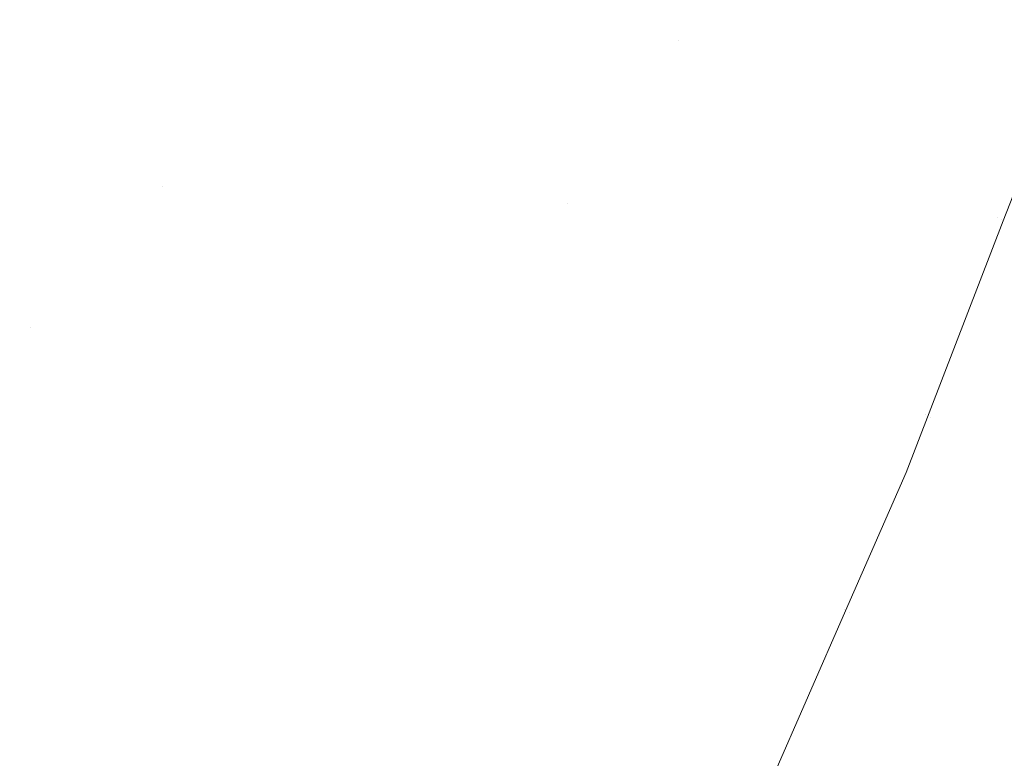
# Model space of a CAD drawing. Header units: centimetres. Extents: x -21.6 to 22.7, y 4.2 to 6.
# Tile 211 of 256: x 7.8003 to 7.8207, y 4.6055 to 4.6208. Entities that reach past the tile are written whole.
import ezdxf

# ---------------------------------------------------------------- set-up
doc = ezdxf.new("R2010")
doc.units = ezdxf.units.CM
doc.header["$LTSCALE"] = 2.54
doc.layers.add('Lucido design-1', color=7, linetype='Continuous')

# ---------------------------------------------------------------- blocks, each defined once
blk = doc.blocks.new('Gruppo-3-1')
at = {"color": 7, "linetype": 'Continuous', "lineweight": 9}
blk.add_3dface([(-21.503423, 5.900212, -2276.22217), (-21.503423, 4.300212, -2276.22217), (22.630348, 4.300212, -2276.22217), (22.630348, 5.900212, -2276.22217)], dxfattribs=at)
for points, invisible_edges in [([(22.630348, 5.900212, -2277.02217), (22.630348, 4.300212, -2277.02217), (7.686575, 4.400896, -2277.02217), (7.695257, 4.401786, -2277.02217)], 10), ([(22.630348, 5.900212, -2277.02217), (7.695257, 4.401786, -2277.02217), (7.700788, 4.402588, -2277.02217)], 9), ([(7.700788, 4.402588, -2277.02217), (7.70392, 4.403043, -2277.02217), (22.630348, 5.900212, -2277.02217)], 10), ([(22.630348, 5.900212, -2277.02217), (7.70392, 4.403043, -2277.02217), (7.712563, 4.404668, -2277.02217)], 9), ([(22.630348, 5.900212, -2277.02217), (7.712563, 4.404668, -2277.02217), (7.721183, 4.406664, -2277.02217)], 9), ([(22.630348, 5.900212, -2277.02217), (7.721183, 4.406664, -2277.02217), (7.729779, 4.409037, -2277.02217)], 9), ([(22.630348, 5.900212, -2277.02217), (7.729779, 4.409037, -2277.02217), (7.738348, 4.411789, -2277.02217)], 9), ([(22.630348, 5.900212, -2277.02217), (7.738348, 4.411789, -2277.02217), (7.746887, 4.414929, -2277.02217)], 9), ([(22.630348, 5.900212, -2277.02217), (7.746887, 4.414929, -2277.02217), (7.755389, 4.418463, -2277.02217)], 9), ([(22.630348, 5.900212, -2277.02217), (7.755389, 4.418463, -2277.02217), (7.760056, 4.420633, -2277.02217)], 9), ([(7.760056, 4.420633, -2277.02217), (7.763851, 4.422398, -2277.02217), (22.630348, 5.900212, -2277.02217)], 10), ([(22.630348, 5.900212, -2277.02217), (7.763851, 4.422398, -2277.02217), (7.772266, 4.426742, -2277.02217)], 9), ([(22.630348, 5.900212, -2277.02217), (7.772266, 4.426742, -2277.02217), (7.780626, 4.431505, -2277.02217)], 9), ([(22.630348, 5.900212, -2277.02217), (7.780626, 4.431505, -2277.02217), (7.788922, 4.436696, -2277.02217)], 9), ([(22.630348, 5.900212, -2277.02217), (7.788922, 4.436696, -2277.02217), (7.797144, 4.442325, -2277.02217)], 9), ([(22.630348, 5.900212, -2277.02217), (7.797144, 4.442325, -2277.02217), (7.80528, 4.4484, -2277.02217)], 9), ([(22.630348, 5.900212, -2277.02217), (7.80528, 4.4484, -2277.02217), (7.811701, 4.453619, -2277.02217)], 9), ([(7.811701, 4.453619, -2277.02217), (7.813317, 4.454932, -2277.02217), (22.630348, 5.900212, -2277.02217)], 10), ([(22.630348, 5.900212, -2277.02217), (7.813317, 4.454932, -2277.02217), (7.821238, 4.46193, -2277.02217)], 9), ([(7.80592, 4.620341, -2276.665321), (7.804808, 4.620994, -2276.663225), (7.807592, 4.62827, -2276.663225), (7.808727, 4.627678, -2276.665321)], 15), ([(7.808727, 4.627678, -2276.665321), (7.809818, 4.627108, -2276.667449), (7.806989, 4.619714, -2276.667449), (7.80592, 4.620341, -2276.665321)], 15), ([(7.808014, 4.619113, -2276.669608), (7.806989, 4.619714, -2276.667449), (7.809818, 4.627108, -2276.667449), (7.810864, 4.626562, -2276.669608)], 15), ([(7.810864, 4.626562, -2276.669608), (7.811865, 4.62604, -2276.671794), (7.808995, 4.618538, -2276.671794), (7.808014, 4.619113, -2276.669608)], 15), ([(7.809931, 4.617989, -2276.674006), (7.808995, 4.618538, -2276.671794), (7.811865, 4.62604, -2276.671794), (7.81282, 4.625542, -2276.674006)], 15), ([(7.81282, 4.625542, -2276.674006), (7.813729, 4.625067, -2276.676241), (7.810821, 4.617467, -2276.676241), (7.809931, 4.617989, -2276.674006)], 15), ([(7.811665, 4.616972, -2276.678496), (7.810821, 4.617467, -2276.676241), (7.813729, 4.625067, -2276.676241), (7.814591, 4.624618, -2276.678496)], 15), ([(7.81398, 4.620356, -2276.680769), (7.811665, 4.616972, -2276.678496), (7.814591, 4.624618, -2276.678496)], 11), ([(7.814591, 4.624618, -2276.678496), (7.815406, 4.624192, -2276.680769), (7.81398, 4.620356, -2276.680769)], 11), ([(7.81398, 4.620356, -2276.680769), (7.815406, 4.624192, -2276.680769), (7.816173, 4.623792, -2276.683058), (7.814741, 4.619935, -2276.683058)], 15), ([(7.798166, 4.61597, -2276.657156), (7.796921, 4.616787, -2276.655213), (7.799948, 4.623844, -2276.655213), (7.801223, 4.623097, -2276.657156)], 15), ([(7.814741, 4.619935, -2276.683058), (7.816173, 4.623792, -2276.683058), (7.816894, 4.623416, -2276.68536), (7.815454, 4.61954, -2276.68536)], 15), ([(7.815454, 4.61954, -2276.68536), (7.816894, 4.623416, -2276.68536), (7.817567, 4.623064, -2276.687674), (7.81612, 4.619171, -2276.687674)], 15), ([(7.801223, 4.623097, -2276.657156), (7.802458, 4.622372, -2276.65914), (7.799373, 4.615178, -2276.65914), (7.798166, 4.61597, -2276.657156)], 15), ([(7.81612, 4.619171, -2276.687674), (7.817567, 4.623064, -2276.687674), (7.818193, 4.622738, -2276.689995), (7.81674, 4.618828, -2276.689995)], 15), ([(7.817314, 4.61851, -2276.692323), (7.81674, 4.618828, -2276.689995), (7.818193, 4.622738, -2276.689995), (7.818772, 4.622435, -2276.692323)], 15), ([(7.800541, 4.614412, -2276.661164), (7.799373, 4.615178, -2276.65914), (7.802458, 4.622372, -2276.65914), (7.803654, 4.621671, -2276.661164)], 15), ([(7.818772, 4.622435, -2276.692323), (7.819304, 4.622158, -2276.694654), (7.817841, 4.618218, -2276.694654), (7.817314, 4.61851, -2276.692323)], 15), ([(7.818322, 4.617952, -2276.696987), (7.817841, 4.618218, -2276.694654), (7.819304, 4.622158, -2276.694654), (7.81979, 4.621904, -2276.696987)], 15), ([(7.81979, 4.621904, -2276.696987), (7.82023, 4.621674, -2276.699319), (7.818757, 4.617711, -2276.699319), (7.818322, 4.617952, -2276.696987)], 15), ([(7.803284, 4.617337, -2276.663225), (7.800541, 4.614412, -2276.661164), (7.803654, 4.621671, -2276.661164)], 11), ([(7.803654, 4.621671, -2276.661164), (7.804808, 4.620994, -2276.663225), (7.803284, 4.617337, -2276.663225)], 11), ([(7.819148, 4.617494, -2276.701649), (7.818757, 4.617711, -2276.699319), (7.82023, 4.621674, -2276.699319), (7.820624, 4.621468, -2276.701649)], 15), ([(7.820624, 4.621468, -2276.701649), (7.820974, 4.621286, -2276.703974), (7.819495, 4.617302, -2276.703974), (7.819148, 4.617494, -2276.701649)], 15), ([(7.819797, 4.617135, -2276.706291), (7.819495, 4.617302, -2276.703974), (7.820974, 4.621286, -2276.703974), (7.82128, 4.621126, -2276.706291)], 15), ([(7.82128, 4.621126, -2276.706291), (7.821542, 4.62099, -2276.7086), (7.820057, 4.616991, -2276.7086), (7.819797, 4.617135, -2276.706291)], 15), ([(7.803284, 4.617337, -2276.663225), (7.804808, 4.620994, -2276.663225), (7.80592, 4.620341, -2276.665321), (7.804383, 4.616655, -2276.665321)], 15), ([(7.820274, 4.616871, -2276.710899), (7.820057, 4.616991, -2276.7086), (7.821542, 4.62099, -2276.7086), (7.821761, 4.620875, -2276.710899)], 15), ([(7.821761, 4.620875, -2276.710899), (7.821939, 4.620783, -2276.713185), (7.82045, 4.616774, -2276.713185), (7.820274, 4.616871, -2276.710899)], 15), ([(7.820585, 4.616699, -2276.715456), (7.82045, 4.616774, -2276.713185), (7.821939, 4.620783, -2276.713185)], 11), ([(7.821939, 4.620783, -2276.713185), (7.822171, 4.620661, -2276.717712), (7.820585, 4.616699, -2276.715456)], 11), ([(7.822171, 4.620661, -2276.717712), (7.82068, 4.616646, -2276.717712), (7.820585, 4.616699, -2276.715456)], 11), ([(7.82068, 4.616646, -2276.717712), (7.822171, 4.620661, -2276.717712), (7.822146, 4.620342, -2276.72217)], 11), ([(7.804383, 4.616655, -2276.665321), (7.80592, 4.620341, -2276.665321), (7.806989, 4.619714, -2276.667449), (7.80544, 4.615999, -2276.667449)], 15), ([(7.81398, 4.620356, -2276.680769), (7.812464, 4.616503, -2276.680769), (7.811665, 4.616972, -2276.678496)], 11), ([(7.814741, 4.619935, -2276.683058), (7.813216, 4.616062, -2276.683058), (7.812464, 4.616503, -2276.680769), (7.81398, 4.620356, -2276.680769)], 15), ([(7.822146, 4.620342, -2276.72217), (7.820708, 4.616623, -2276.72217), (7.82068, 4.616646, -2276.717712)], 10), ([(7.820793, 4.616584, -2276.925344), (7.820708, 4.616623, -2276.92217), (7.822146, 4.620342, -2276.92217)], 9), ([(7.820708, 4.616623, -2276.72217), (7.822146, 4.620342, -2276.72217), (7.822146, 4.620342, -2276.92217), (7.820708, 4.616623, -2276.92217)], 10), ([(7.815454, 4.61954, -2276.68536), (7.813922, 4.615648, -2276.68536), (7.813216, 4.616062, -2276.683058), (7.814741, 4.619935, -2276.683058)], 15), ([(7.80544, 4.615999, -2276.667449), (7.806989, 4.619714, -2276.667449), (7.808014, 4.619113, -2276.669608), (7.806454, 4.61537, -2276.669608)], 15), ([(7.81612, 4.619171, -2276.687674), (7.814581, 4.615261, -2276.687674), (7.813922, 4.615648, -2276.68536), (7.815454, 4.61954, -2276.68536)], 15), ([(7.806454, 4.61537, -2276.669608), (7.808014, 4.619113, -2276.669608), (7.808995, 4.618538, -2276.671794), (7.807423, 4.614768, -2276.671794)], 15), ([(7.81674, 4.618828, -2276.689995), (7.815194, 4.614902, -2276.689995), (7.814581, 4.615261, -2276.687674), (7.81612, 4.619171, -2276.687674)], 15), ([(7.815762, 4.614569, -2276.692323), (7.815194, 4.614902, -2276.689995), (7.81674, 4.618828, -2276.689995), (7.817314, 4.61851, -2276.692323)], 15), ([(7.807423, 4.614768, -2276.671794), (7.808995, 4.618538, -2276.671794), (7.809931, 4.617989, -2276.674006), (7.808348, 4.614194, -2276.674006)], 15), ([(7.817314, 4.61851, -2276.692323), (7.817841, 4.618218, -2276.694654), (7.816283, 4.614263, -2276.694654), (7.815762, 4.614569, -2276.692323)], 15), ([(7.816759, 4.613984, -2276.696987), (7.816283, 4.614263, -2276.694654), (7.817841, 4.618218, -2276.694654), (7.818322, 4.617952, -2276.696987)], 15), ([(7.808348, 4.614194, -2276.674006), (7.809931, 4.617989, -2276.674006), (7.810821, 4.617467, -2276.676241), (7.809228, 4.613647, -2276.676241)], 15), ([(7.818322, 4.617952, -2276.696987), (7.818757, 4.617711, -2276.699319), (7.81719, 4.613731, -2276.699319), (7.816759, 4.613984, -2276.696987)], 15), ([(7.817577, 4.613504, -2276.701649), (7.81719, 4.613731, -2276.699319), (7.818757, 4.617711, -2276.699319), (7.819148, 4.617494, -2276.701649)], 15), ([(7.809228, 4.613647, -2276.676241), (7.810821, 4.617467, -2276.676241), (7.811665, 4.616972, -2276.678496), (7.810063, 4.613129, -2276.678496)], 15), ([(7.819148, 4.617494, -2276.701649), (7.819495, 4.617302, -2276.703974), (7.81792, 4.613303, -2276.703974), (7.817577, 4.613504, -2276.701649)], 15), ([(7.803284, 4.617337, -2276.663225), (7.801668, 4.613672, -2276.663225), (7.800541, 4.614412, -2276.661164)], 11), ([(7.804383, 4.616655, -2276.665321), (7.802754, 4.61296, -2276.665321), (7.801668, 4.613672, -2276.663225), (7.803284, 4.617337, -2276.663225)], 15), ([(7.818219, 4.613127, -2276.706291), (7.81792, 4.613303, -2276.703974), (7.819495, 4.617302, -2276.703974), (7.819797, 4.617135, -2276.706291)], 15), ([(7.819797, 4.617135, -2276.706291), (7.820057, 4.616991, -2276.7086), (7.818476, 4.612977, -2276.7086), (7.818219, 4.613127, -2276.706291)], 15), ([(7.810063, 4.613129, -2276.678496), (7.811665, 4.616972, -2276.678496), (7.812464, 4.616503, -2276.680769), (7.810853, 4.612639, -2276.680769)], 15), ([(7.818691, 4.612851, -2276.710899), (7.818476, 4.612977, -2276.7086), (7.820057, 4.616991, -2276.7086), (7.820274, 4.616871, -2276.710899)], 15), ([(7.820274, 4.616871, -2276.710899), (7.82045, 4.616774, -2276.713185), (7.818865, 4.612749, -2276.713185), (7.818691, 4.612851, -2276.710899)], 15), ([(7.80544, 4.615999, -2276.667449), (7.803798, 4.612275, -2276.667449), (7.802754, 4.61296, -2276.665321), (7.804383, 4.616655, -2276.665321)], 15), ([(7.819205, 4.612549, -2276.925344), (7.818693, 4.61141, -2276.92217), (7.820708, 4.616623, -2276.92217)], 9), ([(7.820708, 4.616623, -2276.92217), (7.818693, 4.61141, -2276.92217), (7.818693, 4.61141, -2276.72217), (7.820708, 4.616623, -2276.72217)], 10), ([(7.820708, 4.616623, -2276.72217), (7.818693, 4.61141, -2276.72217), (7.819093, 4.612615, -2276.717712)], 10), ([(7.818998, 4.61267, -2276.715456), (7.818865, 4.612749, -2276.713185), (7.82045, 4.616774, -2276.713185), (7.820585, 4.616699, -2276.715456)], 15), ([(7.820585, 4.616699, -2276.715456), (7.82068, 4.616646, -2276.717712), (7.819093, 4.612615, -2276.717712), (7.818998, 4.61267, -2276.715456)], 15), ([(7.819093, 4.612615, -2276.717712), (7.82068, 4.616646, -2276.717712), (7.820708, 4.616623, -2276.72217)], 11), ([(7.820708, 4.616623, -2276.92217), (7.820793, 4.616584, -2276.925344), (7.819205, 4.612549, -2276.925344)], 11), ([(7.810853, 4.612639, -2276.680769), (7.812464, 4.616503, -2276.680769), (7.813216, 4.616062, -2276.683058), (7.811596, 4.612178, -2276.683058)], 15), ([(7.820912, 4.616518, -2276.928615), (7.819322, 4.61248, -2276.928615), (7.819205, 4.612549, -2276.925344), (7.820793, 4.616584, -2276.925344)], 15), ([(7.821119, 4.616403, -2276.931982), (7.819528, 4.61236, -2276.931982), (7.819322, 4.61248, -2276.928615), (7.820912, 4.616518, -2276.928615)], 15), ([(7.821423, 4.616235, -2276.935444), (7.819828, 4.612184, -2276.935444), (7.819528, 4.61236, -2276.931982), (7.821119, 4.616403, -2276.931982)], 15), ([(7.821832, 4.616008, -2276.938998), (7.820232, 4.611947, -2276.938998), (7.819828, 4.612184, -2276.935444), (7.821423, 4.616235, -2276.935444)], 15), ([(7.806454, 4.61537, -2276.669608), (7.8048, 4.611618, -2276.669608), (7.803798, 4.612275, -2276.667449), (7.80544, 4.615999, -2276.667449)], 15), ([(7.811596, 4.612178, -2276.683058), (7.813216, 4.616062, -2276.683058), (7.813922, 4.615648, -2276.68536), (7.812294, 4.611745, -2276.68536)], 15), ([(7.822354, 4.615719, -2276.942641), (7.820749, 4.611644, -2276.942641), (7.820232, 4.611947, -2276.938998), (7.821832, 4.616008, -2276.938998)], 15), ([(7.812294, 4.611745, -2276.68536), (7.813922, 4.615648, -2276.68536), (7.814581, 4.615261, -2276.687674), (7.812946, 4.61134, -2276.687674)], 15), ([(7.807423, 4.614768, -2276.671794), (7.805757, 4.61099, -2276.671794), (7.8048, 4.611618, -2276.669608), (7.806454, 4.61537, -2276.669608)], 15), ([(7.797694, 4.611573, -2276.65914), (7.799373, 4.615178, -2276.65914), (7.800541, 4.614412, -2276.661164), (7.798847, 4.610775, -2276.661164)], 15), ([(7.812946, 4.61134, -2276.687674), (7.814581, 4.615261, -2276.687674), (7.815194, 4.614902, -2276.689995), (7.813553, 4.610964, -2276.689995)], 15), ([(7.808348, 4.614194, -2276.674006), (7.806671, 4.61039, -2276.674006), (7.805757, 4.61099, -2276.671794), (7.807423, 4.614768, -2276.671794)], 15), ([(7.814114, 4.610616, -2276.692323), (7.813553, 4.610964, -2276.689995), (7.815194, 4.614902, -2276.689995), (7.815762, 4.614569, -2276.692323)], 15), ([(7.815762, 4.614569, -2276.692323), (7.816283, 4.614263, -2276.694654), (7.814629, 4.610296, -2276.694654), (7.814114, 4.610616, -2276.692323)], 15), ([(7.798847, 4.610775, -2276.661164), (7.800541, 4.614412, -2276.661164), (7.801668, 4.613672, -2276.663225), (7.799959, 4.610004, -2276.663225)], 15), ([(7.809228, 4.613647, -2276.676241), (7.807541, 4.60982, -2276.676241), (7.806671, 4.61039, -2276.674006), (7.808348, 4.614194, -2276.674006)], 15), ([(7.8151, 4.610003, -2276.696987), (7.814629, 4.610296, -2276.694654), (7.816283, 4.614263, -2276.694654), (7.816759, 4.613984, -2276.696987)], 15), ([(7.816759, 4.613984, -2276.696987), (7.81719, 4.613731, -2276.699319), (7.815526, 4.609739, -2276.699319), (7.8151, 4.610003, -2276.696987)], 15), ([(7.815908, 4.609502, -2276.701649), (7.815526, 4.609739, -2276.699319), (7.81719, 4.613731, -2276.699319), (7.817577, 4.613504, -2276.701649)], 15), ([(7.799959, 4.610004, -2276.663225), (7.801668, 4.613672, -2276.663225), (7.802754, 4.61296, -2276.665321), (7.801031, 4.609261, -2276.665321)], 15), ([(7.810063, 4.613129, -2276.678496), (7.808366, 4.609279, -2276.678496), (7.807541, 4.60982, -2276.676241), (7.809228, 4.613647, -2276.676241)], 15), ([(7.817577, 4.613504, -2276.701649), (7.81792, 4.613303, -2276.703974), (7.816247, 4.609291, -2276.703974), (7.815908, 4.609502, -2276.701649)], 15), ([(7.810853, 4.612639, -2276.680769), (7.809146, 4.608767, -2276.680769), (7.808366, 4.609279, -2276.678496), (7.810063, 4.613129, -2276.678496)], 15), ([(7.816543, 4.609108, -2276.706291), (7.816247, 4.609291, -2276.703974), (7.81792, 4.613303, -2276.703974), (7.818219, 4.613127, -2276.706291)], 15), ([(7.818219, 4.613127, -2276.706291), (7.818476, 4.612977, -2276.7086), (7.816797, 4.60895, -2276.7086), (7.816543, 4.609108, -2276.706291)], 15), ([(7.801031, 4.609261, -2276.665321), (7.802754, 4.61296, -2276.665321), (7.803798, 4.612275, -2276.667449), (7.802062, 4.608547, -2276.667449)], 15), ([(7.81701, 4.608818, -2276.710899), (7.816797, 4.60895, -2276.7086), (7.818476, 4.612977, -2276.7086), (7.818691, 4.612851, -2276.710899)], 15), ([(7.818691, 4.612851, -2276.710899), (7.818865, 4.612749, -2276.713185), (7.817182, 4.608711, -2276.713185), (7.81701, 4.608818, -2276.710899)], 15), ([(7.817314, 4.608629, -2276.715456), (7.817182, 4.608711, -2276.713185), (7.818865, 4.612749, -2276.713185), (7.818998, 4.61267, -2276.715456)], 15), ([(7.811596, 4.612178, -2276.683058), (7.80988, 4.608285, -2276.683058), (7.809146, 4.608767, -2276.680769), (7.810853, 4.612639, -2276.680769)], 15), ([(7.818998, 4.61267, -2276.715456), (7.819093, 4.612615, -2276.717712), (7.817407, 4.608572, -2276.717712), (7.817314, 4.608629, -2276.715456)], 15), ([(7.817407, 4.608572, -2276.717712), (7.819093, 4.612615, -2276.717712), (7.818693, 4.61141, -2276.72217)], 11), ([(7.817518, 4.608503, -2276.925344), (7.819205, 4.612549, -2276.925344), (7.819322, 4.61248, -2276.928615), (7.817634, 4.608431, -2276.928615)], 15), ([(7.818693, 4.61141, -2276.92217), (7.819205, 4.612549, -2276.925344), (7.817518, 4.608503, -2276.925344)], 11), ([(7.817634, 4.608431, -2276.928615), (7.819322, 4.61248, -2276.928615), (7.819528, 4.61236, -2276.931982), (7.817837, 4.608305, -2276.931982)], 15), ([(7.817837, 4.608305, -2276.931982), (7.819528, 4.61236, -2276.931982), (7.819828, 4.612184, -2276.935444), (7.818134, 4.60812, -2276.935444)], 15), ([(7.802062, 4.608547, -2276.667449), (7.803798, 4.612275, -2276.667449), (7.8048, 4.611618, -2276.669608), (7.80305, 4.607862, -2276.669608)], 15), ([(7.812294, 4.611745, -2276.68536), (7.81057, 4.607833, -2276.68536), (7.80988, 4.608285, -2276.683058), (7.811596, 4.612178, -2276.683058)], 15), ([(7.818134, 4.60812, -2276.935444), (7.819828, 4.612184, -2276.935444), (7.820232, 4.611947, -2276.938998), (7.818534, 4.607872, -2276.938998)], 15), ([(7.818534, 4.607872, -2276.938998), (7.820232, 4.611947, -2276.938998), (7.820749, 4.611644, -2276.942641), (7.819045, 4.607555, -2276.942641)], 15), ([(7.812946, 4.61134, -2276.687674), (7.811214, 4.60741, -2276.687674), (7.81057, 4.607833, -2276.68536), (7.812294, 4.611745, -2276.68536)], 15), ([(7.80305, 4.607862, -2276.669608), (7.8048, 4.611618, -2276.669608), (7.805757, 4.61099, -2276.671794), (7.803996, 4.607207, -2276.671794)], 15), ([(7.819045, 4.607555, -2276.942641), (7.820749, 4.611644, -2276.942641), (7.821387, 4.611269, -2276.946366), (7.819675, 4.607164, -2276.946366)], 15), ([(7.813553, 4.610964, -2276.689995), (7.811813, 4.607017, -2276.689995), (7.811214, 4.60741, -2276.687674), (7.812946, 4.61134, -2276.687674)], 15), ([(7.818693, 4.61141, -2276.72217), (7.817439, 4.608544, -2276.72217), (7.817407, 4.608572, -2276.717712)], 10), ([(7.817518, 4.608503, -2276.925344), (7.817439, 4.608544, -2276.92217), (7.818693, 4.61141, -2276.92217)], 9), ([(7.817439, 4.608544, -2276.72217), (7.818693, 4.61141, -2276.72217), (7.818693, 4.61141, -2276.92217), (7.817439, 4.608544, -2276.92217)], 10), ([(7.819675, 4.607164, -2276.946366), (7.821387, 4.611269, -2276.946366), (7.822155, 4.610819, -2276.95017), (7.820435, 4.606692, -2276.95017)], 15), ([(7.803996, 4.607207, -2276.671794), (7.805757, 4.61099, -2276.671794), (7.806671, 4.61039, -2276.674006), (7.804898, 4.606582, -2276.674006)], 15), ([(7.812367, 4.606654, -2276.692323), (7.811813, 4.607017, -2276.689995), (7.813553, 4.610964, -2276.689995), (7.814114, 4.610616, -2276.692323)], 15), ([(7.820435, 4.606692, -2276.95017), (7.822155, 4.610819, -2276.95017), (7.823064, 4.610286, -2276.954044), (7.821333, 4.606135, -2276.954044)], 15), ([(7.814114, 4.610616, -2276.692323), (7.814629, 4.610296, -2276.694654), (7.812876, 4.60632, -2276.694654), (7.812367, 4.606654, -2276.692323)], 15), ([(7.804898, 4.606582, -2276.674006), (7.806671, 4.61039, -2276.674006), (7.807541, 4.60982, -2276.676241), (7.805756, 4.605988, -2276.676241)], 15), ([(7.813341, 4.606015, -2276.696987), (7.812876, 4.60632, -2276.694654), (7.814629, 4.610296, -2276.694654), (7.8151, 4.610003, -2276.696987)], 15), ([(7.801031, 4.609261, -2276.665321), (7.799213, 4.605562, -2276.665321), (7.798155, 4.606335, -2276.663225), (7.799959, 4.610004, -2276.663225)], 15), ([(7.8151, 4.610003, -2276.696987), (7.815526, 4.609739, -2276.699319), (7.813762, 4.605738, -2276.699319), (7.813341, 4.606015, -2276.696987)], 15), ([(7.805756, 4.605988, -2276.676241), (7.807541, 4.60982, -2276.676241), (7.808366, 4.609279, -2276.678496), (7.80657, 4.605424, -2276.678496)], 15), ([(7.81414, 4.605491, -2276.701649), (7.813762, 4.605738, -2276.699319), (7.815526, 4.609739, -2276.699319), (7.815908, 4.609502, -2276.701649)], 15), ([(7.815908, 4.609502, -2276.701649), (7.816247, 4.609291, -2276.703974), (7.814475, 4.605271, -2276.703974), (7.81414, 4.605491, -2276.701649)], 15), ([(7.802062, 4.608547, -2276.667449), (7.800229, 4.604819, -2276.667449), (7.799213, 4.605562, -2276.665321), (7.801031, 4.609261, -2276.665321)], 15), ([(7.80657, 4.605424, -2276.678496), (7.808366, 4.609279, -2276.678496), (7.809146, 4.608767, -2276.680769), (7.80734, 4.604891, -2276.680769)], 15), ([(7.814767, 4.605079, -2276.706291), (7.814475, 4.605271, -2276.703974), (7.816247, 4.609291, -2276.703974), (7.816543, 4.609108, -2276.706291)], 15), ([(7.816543, 4.609108, -2276.706291), (7.816797, 4.60895, -2276.7086), (7.815018, 4.604915, -2276.7086), (7.814767, 4.605079, -2276.706291)], 15), ([(7.815228, 4.604777, -2276.710899), (7.815018, 4.604915, -2276.7086), (7.816797, 4.60895, -2276.7086), (7.81701, 4.608818, -2276.710899)], 15), ([(7.80734, 4.604891, -2276.680769), (7.809146, 4.608767, -2276.680769), (7.80988, 4.608285, -2276.683058), (7.808065, 4.604388, -2276.683058)], 15), ([(7.81701, 4.608818, -2276.710899), (7.817182, 4.608711, -2276.713185), (7.815398, 4.604666, -2276.713185), (7.815228, 4.604777, -2276.710899)], 15), ([(7.815529, 4.60458, -2276.715456), (7.815398, 4.604666, -2276.713185), (7.817182, 4.608711, -2276.713185), (7.817314, 4.608629, -2276.715456)], 15), ([(7.817314, 4.608629, -2276.715456), (7.817407, 4.608572, -2276.717712), (7.815621, 4.60452, -2276.717712), (7.815529, 4.60458, -2276.715456)], 15), ([(7.80305, 4.607862, -2276.669608), (7.801203, 4.604107, -2276.669608), (7.800229, 4.604819, -2276.667449), (7.802062, 4.608547, -2276.667449)], 15), ([(7.817518, 4.608503, -2276.925344), (7.81573, 4.604448, -2276.925344), (7.814933, 4.602813, -2276.92217), (7.817439, 4.608544, -2276.92217)], 11), ([(7.817439, 4.608544, -2276.92217), (7.814933, 4.602813, -2276.92217), (7.815664, 4.604485, -2276.72217), (7.817439, 4.608544, -2276.72217)], 10), ([(7.815675, 4.604484, -2276.71995), (7.815621, 4.60452, -2276.717712), (7.817407, 4.608572, -2276.717712)], 11), ([(7.817439, 4.608544, -2276.72217), (7.815664, 4.604485, -2276.72217), (7.815675, 4.604484, -2276.71995)], 10), ([(7.817407, 4.608572, -2276.717712), (7.817439, 4.608544, -2276.72217), (7.815675, 4.604484, -2276.71995)], 11), ([(7.817634, 4.608431, -2276.928615), (7.815845, 4.604372, -2276.928615), (7.81573, 4.604448, -2276.925344), (7.817518, 4.608503, -2276.925344)], 15), ([(7.817837, 4.608305, -2276.931982), (7.816045, 4.604241, -2276.931982), (7.815845, 4.604372, -2276.928615), (7.817634, 4.608431, -2276.928615)], 15), ([(7.808065, 4.604388, -2276.683058), (7.80988, 4.608285, -2276.683058), (7.81057, 4.607833, -2276.68536), (7.808746, 4.603917, -2276.68536)], 15), ([(7.818134, 4.60812, -2276.935444), (7.816339, 4.604048, -2276.935444), (7.816045, 4.604241, -2276.931982), (7.817837, 4.608305, -2276.931982)], 15), ([(7.818534, 4.607872, -2276.938998), (7.816734, 4.603789, -2276.938998), (7.816339, 4.604048, -2276.935444), (7.818134, 4.60812, -2276.935444)], 15), ([(7.803996, 4.607207, -2276.671794), (7.802136, 4.603425, -2276.671794), (7.801203, 4.604107, -2276.669608), (7.80305, 4.607862, -2276.669608)], 15), ([(7.808746, 4.603917, -2276.68536), (7.81057, 4.607833, -2276.68536), (7.811214, 4.60741, -2276.687674), (7.809381, 4.603476, -2276.687674)], 15), ([(7.819045, 4.607555, -2276.942641), (7.817238, 4.603458, -2276.942641), (7.816734, 4.603789, -2276.938998), (7.818534, 4.607872, -2276.938998)], 15), ([(7.809381, 4.603476, -2276.687674), (7.811214, 4.60741, -2276.687674), (7.811813, 4.607017, -2276.689995), (7.809973, 4.603067, -2276.689995)], 15), ([(7.819675, 4.607164, -2276.946366), (7.817862, 4.603049, -2276.946366), (7.817238, 4.603458, -2276.942641), (7.819045, 4.607555, -2276.942641)], 15), ([(7.804898, 4.606582, -2276.674006), (7.803025, 4.602775, -2276.674006), (7.802136, 4.603425, -2276.671794), (7.803996, 4.607207, -2276.671794)], 15), ([(7.81052, 4.602688, -2276.692323), (7.809973, 4.603067, -2276.689995), (7.811813, 4.607017, -2276.689995), (7.812367, 4.606654, -2276.692323)], 15), ([(7.820435, 4.606692, -2276.95017), (7.818612, 4.602557, -2276.95017), (7.817862, 4.603049, -2276.946366), (7.819675, 4.607164, -2276.946366)], 15), ([(7.812367, 4.606654, -2276.692323), (7.812876, 4.60632, -2276.694654), (7.811022, 4.602339, -2276.694654), (7.81052, 4.602688, -2276.692323)], 15), ([(7.821333, 4.606135, -2276.954044), (7.819499, 4.601975, -2276.954044), (7.818612, 4.602557, -2276.95017), (7.820435, 4.606692, -2276.95017)], 15), ([(7.805756, 4.605988, -2276.676241), (7.803872, 4.602156, -2276.676241), (7.803025, 4.602775, -2276.674006), (7.804898, 4.606582, -2276.674006)], 15), ([(7.811481, 4.602021, -2276.696987), (7.811022, 4.602339, -2276.694654), (7.812876, 4.60632, -2276.694654), (7.813341, 4.606015, -2276.696987)], 15), ([(7.80657, 4.605424, -2276.678496), (7.804675, 4.601569, -2276.678496), (7.803872, 4.602156, -2276.676241), (7.805756, 4.605988, -2276.676241)], 15), ([(7.813341, 4.606015, -2276.696987), (7.813762, 4.605738, -2276.699319), (7.811897, 4.601733, -2276.699319), (7.811481, 4.602021, -2276.696987)], 15), ([(7.822379, 4.605486, -2276.957979), (7.820532, 4.601298, -2276.957979), (7.819499, 4.601975, -2276.954044), (7.821333, 4.606135, -2276.954044)], 15), ([(7.81227, 4.601475, -2276.701649), (7.811897, 4.601733, -2276.699319), (7.813762, 4.605738, -2276.699319), (7.81414, 4.605491, -2276.701649)], 15), ([(7.81414, 4.605491, -2276.701649), (7.814475, 4.605271, -2276.703974), (7.8126, 4.601246, -2276.703974), (7.81227, 4.601475, -2276.701649)], 15)]:
    blk.add_3dface(points, dxfattribs=dict(at, invisible_edges=invisible_edges))
blk = doc.blocks.new('Gruppo-4-1')
at = {"color": 7}
blk.add_blockref('Gruppo-3-1', (0, 0), dxfattribs=at)

msp = doc.modelspace()

# ---------------------------------------------------------------- block references
at = {"layer": 'Lucido design-1', "color": 7}
msp.add_blockref('Gruppo-4-1', (0, 0), dxfattribs=at)

doc.saveas('drawing.dxf')
